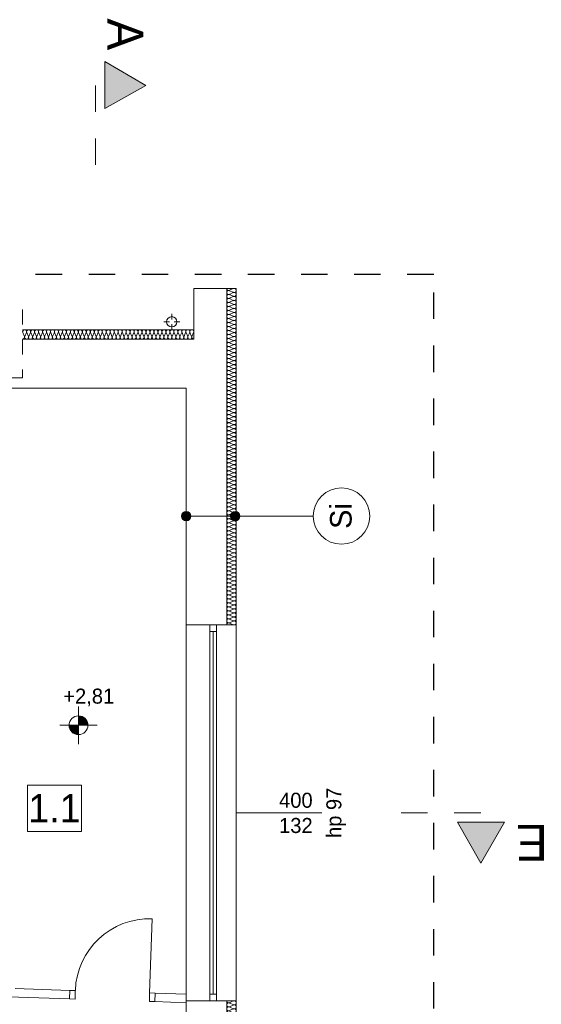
# Model space of a CAD drawing. Extents: x -528673 to -426178, y 23200 to 131944.
# Tile 53 of 87: x -474131 to -468586, y 61468 to 71944. Entities that reach past the tile are written whole.
import ezdxf

# ---------------------------------------------------------------- set-up
doc = ezdxf.new("R2010")
doc.units = 0
doc.header["$MEASUREMENT"] = 0
doc.linetypes.add('Dashed', pattern=[564.444447, 282.222223, -282.222223])
doc.linetypes.add('Przerywana', pattern=[320, 160, -160])
for name, color, linetype in [('#PODKŁAD', 252, 'Continuous'), ('Arch opisy', 252, 'Continuous'), ('Inwent Izolacje', 252, 'Continuous'), ('INWENT RZĘDNE', 252, 'Continuous')]:
    doc.layers.add(name, color=color, linetype=linetype)
for name, color, linetype, lineweight in [('Arch opisy_Nr_Pióra__1', 252, 'Continuous', 25), ('Arch opisy_Nr_Pióra__21', 252, 'Continuous', 9), ('INWENT DACH_Nr_Pióra__21', 252, 'Continuous', 9), ('Inwent Izolacje_Nr_Pióra__2', 252, 'Continuous', 13), ('INWENT OPISY_Nr_Pióra__21', 252, 'Continuous', 9), ('INWENT OPISY_Nr_Pióra__41', 252, 'Continuous', 15), ('INWENT RZĘDNE_Nr_Pióra__21', 252, 'Continuous', 9), ('INWENT. DRZWI_Nr_Pióra__5', 252, 'Continuous', 13), ('INWENT. OKNA_Nr_Pióra__21', 252, 'Continuous', 9), ('INWENT. OKNA_Nr_Pióra__5', 252, 'Continuous', 13), ('INWENT.ŚCIANY_Nr_Pióra__1', 252, 'Continuous', 25), ('INWENT.ŚCIANY_Nr_Pióra__20', 252, 'Continuous', 60), ('INWENT.ŚCIANY_Nr_Pióra__21', 252, 'Continuous', 9), ('INWENT.ŚCIANY_Nr_Pióra__3', 252, 'Continuous', 13)]:
    doc.layers.add(name, color=color, linetype=linetype, lineweight=lineweight)
doc.styles.add('GENERATED_STYLE_1', font='txt')
doc.styles.add('GENERATED_STYLE_3', font='txt')
doc.styles.add('GENERATED_STYLE_5', font='txt')

# ---------------------------------------------------------------- blocks, each defined once
blk = doc.blocks.new('Izolacja cieplna 14_206', base_point=(-471930, 61505))
at = {"layer": 'Inwent Izolacje_Nr_Pióra__2', "linetype": 'Continuous'}
for p, q in [((-471860, 61503), (-471900, 61485)), ((-471900, 61481), (-471860, 61464)), ((-471860, 61460), (-471900, 61442)), ((-471900, 61439), (-471860, 61421)), ((-471860, 61418), (-471900, 61400)), ((-471900, 61396), (-471860, 61378)), ((-471860, 61375), (-471900, 61357)), ((-471900, 61354), (-471860, 61336)), ((-471860, 61332), (-471900, 61315)), ((-471900, 61311), (-471860, 61293)), ((-471860, 61290), (-471900, 61272)), ((-471900, 61268), (-471860, 61251)), ((-471860, 61247), (-471900, 61229)), ((-471900, 61226), (-471860, 61208)), ((-471860, 61204), (-471900, 61187)), ((-471900, 61183), (-471860, 61165)), ((-471860, 61162), (-471900, 61144)), ((-471900, 61140), (-471860, 61123)), ((-471860, 61119), (-471900, 61101)), ((-471900, 61098), (-471860, 61080)), ((-471860, 61077), (-471900, 61059)), ((-471900, 61055), (-471860, 61038)), ((-471860, 61034), (-471900, 61016)), ((-471900, 61013), (-471860, 60995)), ((-471860, 60991), (-471900, 60974)), ((-471900, 60970), (-471860, 60952)), ((-471860, 60949), (-471900, 60931)), ((-471900, 60927), (-471860, 60910)), ((-471860, 60906), (-471900, 60888)), ((-471900, 60885), (-471860, 60867)), ((-471860, 60863), (-471900, 60846)), ((-471900, 60842), (-471860, 60824)), ((-471860, 60821), (-471900, 60803)), ((-471900, 60800), (-471860, 60782)), ((-471860, 60778), (-471900, 60760)), ((-471900, 60757), (-471860, 60739)), ((-471860, 60736), (-471900, 60718)), ((-471900, 60714), (-471860, 60697)), ((-471860, 60693), (-471900, 60675)), ((-471900, 60672), (-471860, 60654)), ((-471860, 60650), (-471900, 60633)), ((-471900, 60629), (-471860, 60611)), ((-471860, 60608), (-471900, 60590)), ((-471900, 60586), (-471860, 60569)), ((-471860, 60565), (-471900, 60547)), ((-471900, 60544), (-471860, 60526)), ((-471860, 60523), (-471900, 60505)), ((-471900, 60501), (-471860, 60483)), ((-471860, 60480), (-471900, 60462)), ((-471900, 60459), (-471860, 60441)), ((-471860, 60437), (-471900, 60420)), ((-471900, 60416), (-471860, 60398)), ((-471860, 60395), (-471900, 60377)), ((-471900, 60373), (-471860, 60356)), ((-471860, 60352), (-471900, 60334)), ((-471900, 60331), (-471860, 60313)), ((-471860, 60309), (-471900, 60292)), ((-471900, 60288), (-471860, 60270)), ((-471860, 60267), (-471900, 60249)), ((-471900, 60245), (-471860, 60228)), ((-471860, 60224), (-471900, 60206)), ((-471900, 60203), (-471860, 60185)), ((-471860, 60182), (-471900, 60164)), ((-471900, 60160), (-471860, 60143)), ((-471860, 60139), (-471900, 60121)), ((-471900, 60118), (-471860, 60100)), ((-471860, 60096), (-471900, 60079)), ((-471900, 60075), (-471860, 60057)), ((-471860, 60054), (-471900, 60036)), ((-471900, 60032), (-471860, 60015)), ((-471860, 60011), (-471900, 59993)), ((-471900, 59990), (-471860, 59972)), ((-471860, 59968), (-471900, 59951)), ((-471900, 59947), (-471860, 59929)), ((-471860, 59926), (-471900, 59908)), ((-471900, 59905), (-471860, 59887)), ((-471860, 59883), (-471900, 59865)), ((-471900, 59862), (-471860, 59844)), ((-471860, 59841), (-471900, 59823)), ((-471900, 59819), (-471860, 59802)), ((-471860, 59798), (-471900, 59780)), ((-471900, 59777), (-471860, 59759)), ((-471860, 59755), (-471900, 59738)), ((-471900, 59734), (-471860, 59716)), ((-471860, 59713), (-471900, 59695)), ((-471900, 59691), (-471860, 59674)), ((-471860, 59670), (-471900, 59652)), ((-471900, 59649), (-471860, 59631)), ((-471860, 59628), (-471900, 59610)), ((-471900, 59606), (-471860, 59588)), ((-471860, 59585), (-471900, 59567)), ((-471900, 59564), (-471860, 59546)), ((-471860, 59542), (-471900, 59525)), ((-471900, 59521), (-471860, 59503)), ((-471860, 59500), (-471900, 59482)), ((-471900, 59478), (-471860, 59461)), ((-471860, 59457), (-471900, 59439)), ((-471900, 59436), (-471860, 59418)), ((-471860, 59414), (-471900, 59397)), ((-471900, 59393), (-471860, 59375)), ((-471860, 59372), (-471900, 59354)), ((-471900, 59350), (-471860, 59333)), ((-471860, 59329), (-471900, 59311)), ((-471900, 59308), (-471860, 59290)), ((-471860, 59287), (-471900, 59269)), ((-471900, 59265), (-471860, 59248)), ((-471860, 59244), (-471900, 59226)), ((-471900, 59223), (-471860, 59205)), ((-471860, 59201), (-471900, 59184)), ((-471900, 59180), (-471860, 59162)), ((-471860, 59159), (-471900, 59141)), ((-471900, 59137), (-471860, 59120)), ((-471860, 59116), (-471900, 59098)), ((-471900, 59095), (-471860, 59077)), ((-471860, 59073), (-471900, 59056)), ((-471900, 59052), (-471860, 59034)), ((-471860, 59031), (-471900, 59013)), ((-471900, 59010), (-471860, 58992)), ((-471860, 58988), (-471900, 58970)), ((-471900, 58967), (-471860, 58949)), ((-471860, 58946), (-471900, 58928)), ((-471900, 58924), (-471860, 58907)), ((-471860, 58903), (-471900, 58885)), ((-471900, 58882), (-471860, 58864)), ((-471860, 58860), (-471900, 58843)), ((-471900, 58839), (-471860, 58821)), ((-471860, 58818), (-471900, 58800)), ((-471900, 58796), (-471860, 58779)), ((-471860, 58775), (-471900, 58757)), ((-471900, 58754), (-471860, 58736)), ((-471860, 58733), (-471900, 58715)), ((-471900, 58711), (-471860, 58693)), ((-471860, 58690), (-471900, 58672)), ((-471900, 58669), (-471860, 58651)), ((-471860, 58647), (-471900, 58630)), ((-471900, 58626), (-471860, 58608)), ((-471860, 58605), (-471900, 58587)), ((-471900, 58583), (-471860, 58566)), ((-471860, 58562), (-471900, 58544)), ((-471900, 58541), (-471860, 58523)), ((-471860, 58519), (-471900, 58502)), ((-471900, 58498), (-471860, 58480)), ((-471860, 58477), (-471900, 58459)), ((-471900, 58455), (-471860, 58438)), ((-471860, 58434), (-471900, 58416)), ((-471900, 58413), (-471860, 58395)), ((-471860, 58392), (-471900, 58374)), ((-471900, 58370), (-471860, 58353)), ((-471860, 58349), (-471900, 58331)), ((-471900, 58328), (-471860, 58310)), ((-471860, 58306), (-471900, 58289)), ((-471900, 58285), (-471860, 58267)), ((-471860, 58264), (-471900, 58246)), ((-471900, 58242), (-471860, 58225)), ((-471860, 58221), (-471900, 58203)), ((-471900, 58200), (-471860, 58182)), ((-471860, 58178), (-471900, 58161)), ((-471900, 58157), (-471860, 58139)), ((-471860, 58136), (-471900, 58118)), ((-471900, 58115), (-471860, 58097)), ((-471860, 58093), (-471900, 58075)), ((-471900, 58072), (-471860, 58054)), ((-471860, 58051), (-471900, 58033)), ((-471900, 58029), (-471860, 58012)), ((-471860, 58008), (-471900, 57990)), ((-471900, 57987), (-471860, 57969)), ((-471860, 57965), (-471900, 57948)), ((-471900, 57944), (-471860, 57926))]:
    blk.add_line(p, q, dxfattribs=at)
for centre, start_param, end_param in [((-471909, 61505), 4.712389, 6.695979), ((-471851, 61483), 5.870392, 9.837571), ((-471909, 61462), 2.7288, 6.695979), ((-471909, 61419), 2.7288, 6.695979), ((-471909, 61377), 2.7288, 6.695979), ((-471851, 61441), 5.870392, 9.837571), ((-471851, 61398), 5.870392, 9.837571), ((-471909, 61334), 2.7288, 6.695979), ((-471909, 61291), 2.7288, 6.695979), ((-471851, 61355), 5.870392, 9.837571), ((-471851, 61313), 5.870392, 9.837571), ((-471851, 61270), 5.870392, 9.837571), ((-471909, 61249), 2.7288, 6.695979), ((-471909, 61206), 2.7288, 6.695979), ((-471909, 61164), 2.7288, 6.695979), ((-471851, 61228), 5.870392, 9.837571), ((-471851, 61185), 5.870392, 9.837571), ((-471909, 61121), 2.7288, 6.695979), ((-471909, 61078), 2.7288, 6.695979), ((-471851, 61142), 5.870392, 9.837571), ((-471851, 61100), 5.870392, 9.837571), ((-471851, 61057), 5.870392, 9.837571), ((-471909, 61036), 2.7288, 6.695979), ((-471909, 60993), 2.7288, 6.695979), ((-471851, 61014), 5.870392, 9.837571), ((-471851, 60972), 5.870392, 9.837571), ((-471909, 60950), 2.7288, 6.695979), ((-471909, 60908), 2.7288, 6.695979), ((-471909, 60865), 2.7288, 6.695979), ((-471851, 60929), 5.870392, 9.837571), ((-471851, 60887), 5.870392, 9.837571), ((-471909, 60823), 2.7288, 6.695979), ((-471909, 60780), 2.7288, 6.695979), ((-471851, 60844), 5.870392, 9.837571), ((-471851, 60801), 5.870392, 9.837571), ((-471851, 60759), 5.870392, 9.837571), ((-471909, 60737), 2.7288, 6.695979), ((-471909, 60695), 2.7288, 6.695979), ((-471909, 60652), 2.7288, 6.695979), ((-471851, 60716), 5.870392, 9.837571), ((-471851, 60673), 5.870392, 9.837571), ((-471909, 60610), 2.7288, 6.695979), ((-471909, 60567), 2.7288, 6.695979), ((-471851, 60631), 5.870392, 9.837571), ((-471851, 60588), 5.870392, 9.837571), ((-471851, 60546), 5.870392, 9.837571), ((-471909, 60524), 2.7288, 6.695979), ((-471909, 60482), 2.7288, 6.695979), ((-471909, 60439), 2.7288, 6.695979), ((-471851, 60503), 5.870392, 9.837571), ((-471851, 60460), 5.870392, 9.837571), ((-471909, 60396), 2.7288, 6.695979), ((-471909, 60354), 2.7288, 6.695979), ((-471851, 60418), 5.870392, 9.837571), ((-471851, 60375), 5.870392, 9.837571), ((-471851, 60333), 5.870392, 9.837571), ((-471909, 60311), 2.7288, 6.695979), ((-471909, 60269), 2.7288, 6.695979), ((-471909, 60226), 2.7288, 6.695979), ((-471851, 60290), 5.870392, 9.837571), ((-471851, 60247), 5.870392, 9.837571), ((-471909, 60183), 2.7288, 6.695979), ((-471909, 60141), 2.7288, 6.695979), ((-471851, 60205), 5.870392, 9.837571), ((-471851, 60162), 5.870392, 9.837571), ((-471851, 60119), 5.870392, 9.837571), ((-471909, 60098), 2.7288, 6.695979), ((-471909, 60055), 2.7288, 6.695979), ((-471909, 60013), 2.7288, 6.695979), ((-471851, 60077), 5.870392, 9.837571), ((-471851, 60034), 5.870392, 9.837571), ((-471909, 59970), 2.7288, 6.695979), ((-471909, 59928), 2.7288, 6.695979), ((-471851, 59992), 5.870392, 9.837571), ((-471851, 59949), 5.870392, 9.837571), ((-471851, 59906), 5.870392, 9.837571), ((-471909, 59885), 2.7288, 6.695979), ((-471909, 59842), 2.7288, 6.695979), ((-471909, 59800), 2.7288, 6.695979), ((-471851, 59864), 5.870392, 9.837571), ((-471851, 59821), 5.870392, 9.837571), ((-471909, 59757), 2.7288, 6.695979), ((-471909, 59715), 2.7288, 6.695979), ((-471851, 59778), 5.870392, 9.837571), ((-471851, 59736), 5.870392, 9.837571), ((-471909, 59672), 2.7288, 6.695979), ((-471909, 59629), 2.7288, 6.695979), ((-471851, 59693), 5.870392, 9.837571), ((-471851, 59651), 5.870392, 9.837571), ((-471851, 59608), 5.870392, 9.837571), ((-471909, 59587), 2.7288, 6.695979), ((-471909, 59544), 2.7288, 6.695979), ((-471909, 59501), 2.7288, 6.695979), ((-471851, 59565), 5.870392, 9.837571), ((-471851, 59523), 5.870392, 9.837571), ((-471909, 59459), 2.7288, 6.695979), ((-471909, 59416), 2.7288, 6.695979), ((-471851, 59480), 5.870392, 9.837571), ((-471851, 59438), 5.870392, 9.837571), ((-471851, 59395), 5.870392, 9.837571), ((-471909, 59374), 2.7288, 6.695979), ((-471909, 59331), 2.7288, 6.695979), ((-471909, 59288), 2.7288, 6.695979), ((-471851, 59352), 5.870392, 9.837571), ((-471851, 59310), 5.870392, 9.837571), ((-471909, 59246), 2.7288, 6.695979), ((-471909, 59203), 2.7288, 6.695979), ((-471851, 59267), 5.870392, 9.837571), ((-471851, 59224), 5.870392, 9.837571), ((-471851, 59182), 5.870392, 9.837571), ((-471909, 59160), 2.7288, 6.695979), ((-471909, 59118), 2.7288, 6.695979), ((-471909, 59075), 2.7288, 6.695979), ((-471851, 59139), 5.870392, 9.837571), ((-471851, 59097), 5.870392, 9.837571), ((-471909, 59033), 2.7288, 6.695979), ((-471909, 58990), 2.7288, 6.695979), ((-471851, 59054), 5.870392, 9.837571), ((-471851, 59011), 5.870392, 9.837571), ((-471851, 58969), 5.870392, 9.837571), ((-471909, 58947), 2.7288, 6.695979), ((-471909, 58905), 2.7288, 6.695979), ((-471909, 58862), 2.7288, 6.695979), ((-471851, 58926), 5.870392, 9.837571), ((-471851, 58883), 5.870392, 9.837571), ((-471909, 58820), 2.7288, 6.695979), ((-471909, 58777), 2.7288, 6.695979), ((-471851, 58841), 5.870392, 9.837571), ((-471851, 58798), 5.870392, 9.837571), ((-471851, 58756), 5.870392, 9.837571), ((-471909, 58734), 2.7288, 6.695979), ((-471909, 58692), 2.7288, 6.695979), ((-471909, 58649), 2.7288, 6.695979), ((-471851, 58713), 5.870392, 9.837571), ((-471851, 58670), 5.870392, 9.837571), ((-471909, 58606), 2.7288, 6.695979), ((-471909, 58564), 2.7288, 6.695979), ((-471851, 58628), 5.870392, 9.837571), ((-471851, 58585), 5.870392, 9.837571), ((-471851, 58543), 5.870392, 9.837571), ((-471909, 58521), 2.7288, 6.695979), ((-471909, 58479), 2.7288, 6.695979), ((-471851, 58500), 5.870392, 9.837571), ((-471851, 58457), 5.870392, 9.837571), ((-471909, 58436), 2.7288, 6.695979), ((-471909, 58393), 2.7288, 6.695979), ((-471909, 58351), 2.7288, 6.695979), ((-471851, 58415), 5.870392, 9.837571), ((-471851, 58372), 5.870392, 9.837571), ((-471909, 58308), 2.7288, 6.695979), ((-471909, 58265), 2.7288, 6.695979), ((-471851, 58329), 5.870392, 9.837571), ((-471851, 58287), 5.870392, 9.837571), ((-471851, 58244), 5.870392, 9.837571), ((-471909, 58223), 2.7288, 6.695979), ((-471909, 58180), 2.7288, 6.695979), ((-471909, 58138), 2.7288, 6.695979), ((-471851, 58202), 5.870392, 9.837571), ((-471851, 58159), 5.870392, 9.837571), ((-471909, 58095), 2.7288, 6.695979), ((-471909, 58052), 2.7288, 6.695979), ((-471851, 58116), 5.870392, 9.837571), ((-471851, 58074), 5.870392, 9.837571), ((-471851, 58031), 5.870392, 9.837571), ((-471909, 58010), 2.7288, 6.695979), ((-471909, 57967), 2.7288, 6.695979), ((-471909, 57925), 2.7288, 4.712389), ((-471851, 57988), 5.870392, 9.837571), ((-471851, 57946), 5.870392, 9.837571)]:
    blk.add_ellipse(centre, major_axis=(0, -21.3), ratio=0.998042, start_param=start_param, end_param=end_param, dxfattribs=at)
blk = doc.blocks.new('Izolacja cieplna 14_207', base_point=(-471930, 69085))
at = {"layer": 'Inwent Izolacje_Nr_Pióra__2', "linetype": 'Continuous'}
for p, q in [((-471860, 69083), (-471900, 69065)), ((-471900, 69061), (-471860, 69044)), ((-471860, 69040), (-471900, 69022)), ((-471900, 69019), (-471860, 69001)), ((-471860, 68998), (-471900, 68980)), ((-471900, 68976), (-471860, 68958)), ((-471860, 68955), (-471900, 68937)), ((-471900, 68934), (-471860, 68916)), ((-471860, 68912), (-471900, 68895)), ((-471900, 68891), (-471860, 68873)), ((-471860, 68870), (-471900, 68852)), ((-471900, 68848), (-471860, 68831)), ((-471860, 68827), (-471900, 68809)), ((-471900, 68806), (-471860, 68788)), ((-471860, 68784), (-471900, 68767)), ((-471900, 68763), (-471860, 68745)), ((-471860, 68742), (-471900, 68724)), ((-471900, 68720), (-471860, 68703)), ((-471860, 68699), (-471900, 68681)), ((-471900, 68678), (-471860, 68660)), ((-471860, 68657), (-471900, 68639)), ((-471900, 68635), (-471860, 68618)), ((-471860, 68614), (-471900, 68596)), ((-471900, 68593), (-471860, 68575)), ((-471860, 68571), (-471900, 68554)), ((-471900, 68550), (-471860, 68532)), ((-471860, 68529), (-471900, 68511)), ((-471900, 68507), (-471860, 68490)), ((-471860, 68486), (-471900, 68468)), ((-471900, 68465), (-471860, 68447)), ((-471860, 68443), (-471900, 68426)), ((-471900, 68422), (-471860, 68404)), ((-471860, 68401), (-471900, 68383)), ((-471900, 68380), (-471860, 68362)), ((-471860, 68358), (-471900, 68340)), ((-471900, 68337), (-471860, 68319)), ((-471860, 68316), (-471900, 68298)), ((-471900, 68294), (-471860, 68277)), ((-471860, 68273), (-471900, 68255)), ((-471900, 68252), (-471860, 68234)), ((-471860, 68230), (-471900, 68213)), ((-471900, 68209), (-471860, 68191)), ((-471860, 68188), (-471900, 68170)), ((-471900, 68166), (-471860, 68149)), ((-471860, 68145), (-471900, 68127)), ((-471900, 68124), (-471860, 68106)), ((-471860, 68103), (-471900, 68085)), ((-471900, 68081), (-471860, 68063)), ((-471860, 68060), (-471900, 68042)), ((-471900, 68039), (-471860, 68021)), ((-471860, 68017), (-471900, 68000)), ((-471900, 67996), (-471860, 67978)), ((-471860, 67975), (-471900, 67957)), ((-471900, 67953), (-471860, 67936)), ((-471860, 67932), (-471900, 67914)), ((-471900, 67911), (-471860, 67893)), ((-471860, 67889), (-471900, 67872)), ((-471900, 67868), (-471860, 67850)), ((-471860, 67847), (-471900, 67829)), ((-471900, 67825), (-471860, 67808)), ((-471860, 67804), (-471900, 67786)), ((-471900, 67783), (-471860, 67765)), ((-471860, 67762), (-471900, 67744)), ((-471900, 67740), (-471860, 67723)), ((-471860, 67719), (-471900, 67701)), ((-471900, 67698), (-471860, 67680)), ((-471860, 67676), (-471900, 67659)), ((-471900, 67655), (-471860, 67637)), ((-471860, 67634), (-471900, 67616)), ((-471900, 67612), (-471860, 67595)), ((-471860, 67591), (-471900, 67573)), ((-471900, 67570), (-471860, 67552)), ((-471860, 67548), (-471900, 67531)), ((-471900, 67527), (-471860, 67509)), ((-471860, 67506), (-471900, 67488)), ((-471900, 67485), (-471860, 67467)), ((-471860, 67463), (-471900, 67445)), ((-471900, 67442), (-471860, 67424)), ((-471860, 67421), (-471900, 67403)), ((-471900, 67399), (-471860, 67382)), ((-471860, 67378), (-471900, 67360)), ((-471900, 67357), (-471860, 67339)), ((-471860, 67335), (-471900, 67318)), ((-471900, 67314), (-471860, 67296)), ((-471860, 67293), (-471900, 67275)), ((-471900, 67271), (-471860, 67254)), ((-471860, 67250), (-471900, 67232)), ((-471900, 67229), (-471860, 67211)), ((-471860, 67208), (-471900, 67190)), ((-471900, 67186), (-471860, 67168)), ((-471860, 67165), (-471900, 67147)), ((-471900, 67144), (-471860, 67126)), ((-471860, 67122), (-471900, 67105)), ((-471900, 67101), (-471860, 67083)), ((-471860, 67080), (-471900, 67062)), ((-471900, 67058), (-471860, 67041)), ((-471860, 67037), (-471900, 67019)), ((-471900, 67016), (-471860, 66998)), ((-471860, 66994), (-471900, 66977)), ((-471900, 66973), (-471860, 66955)), ((-471860, 66952), (-471900, 66934)), ((-471900, 66930), (-471860, 66913)), ((-471860, 66909), (-471900, 66891)), ((-471900, 66888), (-471860, 66870)), ((-471860, 66867), (-471900, 66849)), ((-471900, 66845), (-471860, 66828)), ((-471860, 66824), (-471900, 66806)), ((-471900, 66803), (-471860, 66785)), ((-471860, 66781), (-471900, 66764)), ((-471900, 66760), (-471860, 66742)), ((-471860, 66739), (-471900, 66721)), ((-471900, 66717), (-471860, 66700)), ((-471860, 66696), (-471900, 66678)), ((-471900, 66675), (-471860, 66657)), ((-471860, 66653), (-471900, 66636)), ((-471900, 66632), (-471860, 66614)), ((-471860, 66611), (-471900, 66593)), ((-471900, 66590), (-471860, 66572)), ((-471860, 66568), (-471900, 66550)), ((-471900, 66547), (-471860, 66529)), ((-471860, 66526), (-471900, 66508)), ((-471900, 66504), (-471860, 66487)), ((-471860, 66483), (-471900, 66465)), ((-471900, 66462), (-471860, 66444)), ((-471860, 66440), (-471900, 66423)), ((-471900, 66419), (-471860, 66401)), ((-471860, 66398), (-471900, 66380)), ((-471900, 66376), (-471860, 66359)), ((-471860, 66355), (-471900, 66337)), ((-471900, 66334), (-471860, 66316)), ((-471860, 66313), (-471900, 66295)), ((-471900, 66291), (-471860, 66273)), ((-471860, 66270), (-471900, 66252)), ((-471900, 66249), (-471860, 66231)), ((-471860, 66227), (-471900, 66210)), ((-471900, 66206), (-471860, 66188)), ((-471860, 66185), (-471900, 66167)), ((-471900, 66163), (-471860, 66146)), ((-471860, 66142), (-471900, 66124)), ((-471900, 66121), (-471860, 66103)), ((-471860, 66099), (-471900, 66082)), ((-471900, 66078), (-471860, 66060)), ((-471860, 66057), (-471900, 66039)), ((-471900, 66035), (-471860, 66018)), ((-471860, 66014), (-471900, 65996)), ((-471900, 65993), (-471860, 65975)), ((-471860, 65972), (-471900, 65954)), ((-471900, 65950), (-471860, 65933)), ((-471860, 65929), (-471900, 65911)), ((-471900, 65908), (-471860, 65890)), ((-471860, 65886), (-471900, 65869)), ((-471900, 65865), (-471860, 65847)), ((-471860, 65844), (-471900, 65826)), ((-471900, 65822), (-471860, 65805)), ((-471860, 65801), (-471900, 65783)), ((-471900, 65780), (-471860, 65762)), ((-471860, 65758), (-471900, 65741)), ((-471900, 65737), (-471860, 65719)), ((-471860, 65716), (-471900, 65698)), ((-471900, 65695), (-471860, 65677)), ((-471860, 65673), (-471900, 65655)), ((-471900, 65652), (-471860, 65634)), ((-471860, 65631), (-471900, 65613)), ((-471900, 65609), (-471860, 65592)), ((-471860, 65588), (-471900, 65570)), ((-471900, 65567), (-471860, 65549)), ((-471860, 65545), (-471900, 65528)), ((-471900, 65524), (-471860, 65506))]:
    blk.add_line(p, q, dxfattribs=at)
for centre, start_param, end_param in [((-471909, 69042), 2.7288, 6.695979), ((-471909, 69085), 4.712389, 6.695979), ((-471851, 69063), 5.870392, 9.837571), ((-471851, 69021), 5.870392, 9.837571), ((-471909, 68999), 2.7288, 6.695979), ((-471909, 68957), 2.7288, 6.695979), ((-471909, 68914), 2.7288, 6.695979), ((-471851, 68978), 5.870392, 9.837571), ((-471851, 68935), 5.870392, 9.837571), ((-471909, 68871), 2.7288, 6.695979), ((-471909, 68829), 2.7288, 6.695979), ((-471851, 68893), 5.870392, 9.837571), ((-471851, 68850), 5.870392, 9.837571), ((-471909, 68786), 2.7288, 6.695979), ((-471909, 68744), 2.7288, 6.695979), ((-471851, 68808), 5.870392, 9.837571), ((-471851, 68765), 5.870392, 9.837571), ((-471851, 68722), 5.870392, 9.837571), ((-471909, 68701), 2.7288, 6.695979), ((-471909, 68658), 2.7288, 6.695979), ((-471909, 68616), 2.7288, 6.695979), ((-471851, 68680), 5.870392, 9.837571), ((-471851, 68637), 5.870392, 9.837571), ((-471909, 68573), 2.7288, 6.695979), ((-471909, 68530), 2.7288, 6.695979), ((-471851, 68594), 5.870392, 9.837571), ((-471851, 68552), 5.870392, 9.837571), ((-471851, 68509), 5.870392, 9.837571), ((-471909, 68488), 2.7288, 6.695979), ((-471909, 68445), 2.7288, 6.695979), ((-471909, 68403), 2.7288, 6.695979), ((-471851, 68467), 5.870392, 9.837571), ((-471851, 68424), 5.870392, 9.837571), ((-471909, 68360), 2.7288, 6.695979), ((-471909, 68317), 2.7288, 6.695979), ((-471851, 68381), 5.870392, 9.837571), ((-471851, 68339), 5.870392, 9.837571), ((-471851, 68296), 5.870392, 9.837571), ((-471909, 68275), 2.7288, 6.695979), ((-471909, 68232), 2.7288, 6.695979), ((-471909, 68190), 2.7288, 6.695979), ((-471851, 68253), 5.870392, 9.837571), ((-471851, 68211), 5.870392, 9.837571), ((-471909, 68147), 2.7288, 6.695979), ((-471909, 68104), 2.7288, 6.695979), ((-471851, 68168), 5.870392, 9.837571), ((-471851, 68126), 5.870392, 9.837571), ((-471851, 68083), 5.870392, 9.837571), ((-471909, 68062), 2.7288, 6.695979), ((-471909, 68019), 2.7288, 6.695979), ((-471909, 67976), 2.7288, 6.695979), ((-471851, 68040), 5.870392, 9.837571), ((-471851, 67998), 5.870392, 9.837571), ((-471909, 67934), 2.7288, 6.695979), ((-471909, 67891), 2.7288, 6.695979), ((-471851, 67955), 5.870392, 9.837571), ((-471851, 67913), 5.870392, 9.837571), ((-471851, 67870), 5.870392, 9.837571), ((-471909, 67849), 2.7288, 6.695979), ((-471909, 67806), 2.7288, 6.695979), ((-471909, 67763), 2.7288, 6.695979), ((-471851, 67827), 5.870392, 9.837571), ((-471851, 67785), 5.870392, 9.837571), ((-471909, 67721), 2.7288, 6.695979), ((-471909, 67678), 2.7288, 6.695979), ((-471851, 67742), 5.870392, 9.837571), ((-471851, 67699), 5.870392, 9.837571), ((-471851, 67657), 5.870392, 9.837571), ((-471909, 67635), 2.7288, 6.695979), ((-471909, 67593), 2.7288, 6.695979), ((-471851, 67614), 5.870392, 9.837571), ((-471851, 67572), 5.870392, 9.837571), ((-471909, 67550), 2.7288, 6.695979), ((-471909, 67508), 2.7288, 6.695979), ((-471909, 67465), 2.7288, 6.695979), ((-471851, 67529), 5.870392, 9.837571), ((-471851, 67486), 5.870392, 9.837571), ((-471909, 67422), 2.7288, 6.695979), ((-471909, 67380), 2.7288, 6.695979), ((-471851, 67444), 5.870392, 9.837571), ((-471851, 67401), 5.870392, 9.837571), ((-471851, 67358), 5.870392, 9.837571), ((-471909, 67337), 2.7288, 6.695979), ((-471909, 67295), 2.7288, 6.695979), ((-471909, 67252), 2.7288, 6.695979), ((-471851, 67316), 5.870392, 9.837571), ((-471851, 67273), 5.870392, 9.837571), ((-471909, 67209), 2.7288, 6.695979), ((-471909, 67167), 2.7288, 6.695979), ((-471851, 67231), 5.870392, 9.837571), ((-471851, 67188), 5.870392, 9.837571), ((-471851, 67145), 5.870392, 9.837571), ((-471909, 67124), 2.7288, 6.695979), ((-471909, 67081), 2.7288, 6.695979), ((-471909, 67039), 2.7288, 6.695979), ((-471851, 67103), 5.870392, 9.837571), ((-471851, 67060), 5.870392, 9.837571), ((-471909, 66996), 2.7288, 6.695979), ((-471909, 66954), 2.7288, 6.695979), ((-471851, 67018), 5.870392, 9.837571), ((-471851, 66975), 5.870392, 9.837571), ((-471851, 66932), 5.870392, 9.837571), ((-471909, 66911), 2.7288, 6.695979), ((-471909, 66868), 2.7288, 6.695979), ((-471909, 66826), 2.7288, 6.695979), ((-471851, 66890), 5.870392, 9.837571), ((-471851, 66847), 5.870392, 9.837571), ((-471909, 66783), 2.7288, 6.695979), ((-471909, 66740), 2.7288, 6.695979), ((-471851, 66804), 5.870392, 9.837571), ((-471851, 66762), 5.870392, 9.837571), ((-471851, 66719), 5.870392, 9.837571), ((-471909, 66698), 2.7288, 6.695979), ((-471909, 66655), 2.7288, 6.695979), ((-471909, 66613), 2.7288, 6.695979), ((-471851, 66677), 5.870392, 9.837571), ((-471851, 66634), 5.870392, 9.837571), ((-471909, 66570), 2.7288, 6.695979), ((-471909, 66527), 2.7288, 6.695979), ((-471851, 66591), 5.870392, 9.837571), ((-471851, 66549), 5.870392, 9.837571), ((-471851, 66506), 5.870392, 9.837571), ((-471909, 66485), 2.7288, 6.695979), ((-471909, 66442), 2.7288, 6.695979), ((-471909, 66400), 2.7288, 6.695979), ((-471851, 66463), 5.870392, 9.837571), ((-471851, 66421), 5.870392, 9.837571), ((-471909, 66357), 2.7288, 6.695979), ((-471909, 66314), 2.7288, 6.695979), ((-471851, 66378), 5.870392, 9.837571), ((-471851, 66336), 5.870392, 9.837571), ((-471909, 66272), 2.7288, 6.695979), ((-471909, 66229), 2.7288, 6.695979), ((-471851, 66293), 5.870392, 9.837571), ((-471851, 66250), 5.870392, 9.837571), ((-471851, 66208), 5.870392, 9.837571), ((-471909, 66186), 2.7288, 6.695979), ((-471909, 66144), 2.7288, 6.695979), ((-471909, 66101), 2.7288, 6.695979), ((-471851, 66165), 5.870392, 9.837571), ((-471851, 66123), 5.870392, 9.837571), ((-471909, 66059), 2.7288, 6.695979), ((-471909, 66016), 2.7288, 6.695979), ((-471851, 66080), 5.870392, 9.837571), ((-471851, 66037), 5.870392, 9.837571), ((-471851, 65995), 5.870392, 9.837571), ((-471909, 65973), 2.7288, 6.695979), ((-471909, 65931), 2.7288, 6.695979), ((-471909, 65888), 2.7288, 6.695979), ((-471851, 65952), 5.870392, 9.837571), ((-471851, 65909), 5.870392, 9.837571), ((-471909, 65845), 2.7288, 6.695979), ((-471909, 65803), 2.7288, 6.695979), ((-471851, 65867), 5.870392, 9.837571), ((-471851, 65824), 5.870392, 9.837571), ((-471851, 65782), 5.870392, 9.837571), ((-471909, 65760), 2.7288, 6.695979), ((-471909, 65718), 2.7288, 6.695979), ((-471909, 65675), 2.7288, 6.695979), ((-471851, 65739), 5.870392, 9.837571), ((-471851, 65696), 5.870392, 9.837571), ((-471909, 65632), 2.7288, 6.695979), ((-471909, 65590), 2.7288, 6.695979), ((-471851, 65654), 5.870392, 9.837571), ((-471851, 65611), 5.870392, 9.837571), ((-471851, 65568), 5.870392, 9.837571), ((-471909, 65547), 2.7288, 6.695979), ((-471909, 65505), 2.7288, 4.712389), ((-471851, 65526), 5.870392, 9.837571)]:
    blk.add_ellipse(centre, major_axis=(0, -21.3), ratio=0.998042, start_param=start_param, end_param=end_param, dxfattribs=at)
blk = doc.blocks.new('Izolacja cieplna 14_209', base_point=(-474100, 68545))
at = {"layer": 'Inwent Izolacje_Nr_Pióra__2', "linetype": 'Continuous'}
for p, q in [((-474098, 68615), (-474081, 68574)), ((-474077, 68574), (-474060, 68615)), ((-474056, 68615), (-474038, 68574)), ((-474035, 68574), (-474017, 68615)), ((-474014, 68615), (-473996, 68574)), ((-473993, 68574), (-473975, 68615)), ((-473971, 68615), (-473954, 68574)), ((-473950, 68574), (-473933, 68615)), ((-473929, 68615), (-473911, 68574)), ((-473908, 68574), (-473890, 68615)), ((-473887, 68615), (-473869, 68574)), ((-473866, 68574), (-473848, 68615)), ((-473844, 68615), (-473827, 68574)), ((-473823, 68574), (-473806, 68615)), ((-473802, 68615), (-473785, 68574)), ((-473781, 68574), (-473763, 68615)), ((-473760, 68615), (-473742, 68574)), ((-473739, 68574), (-473721, 68615)), ((-473717, 68615), (-473700, 68574)), ((-473696, 68574), (-473679, 68615)), ((-473675, 68615), (-473658, 68574)), ((-473654, 68574), (-473636, 68615)), ((-473633, 68615), (-473615, 68574)), ((-473612, 68574), (-473594, 68615)), ((-473591, 68615), (-473573, 68574)), ((-473569, 68574), (-473552, 68615)), ((-473548, 68615), (-473531, 68574)), ((-473527, 68574), (-473509, 68615)), ((-473506, 68615), (-473488, 68574)), ((-473485, 68574), (-473467, 68615)), ((-473464, 68615), (-473446, 68574)), ((-473442, 68574), (-473425, 68615)), ((-473421, 68615), (-473404, 68574)), ((-473400, 68574), (-473382, 68615)), ((-473379, 68615), (-473361, 68574)), ((-473358, 68574), (-473340, 68615)), ((-473337, 68615), (-473319, 68574)), ((-473315, 68574), (-473298, 68615)), ((-473294, 68615), (-473277, 68574)), ((-473273, 68574), (-473255, 68615)), ((-473252, 68615), (-473234, 68574)), ((-473231, 68574), (-473213, 68615)), ((-473210, 68615), (-473192, 68574)), ((-473188, 68574), (-473171, 68615)), ((-473167, 68615), (-473150, 68574)), ((-473146, 68574), (-473128, 68615)), ((-473125, 68615), (-473107, 68574)), ((-473104, 68574), (-473086, 68615)), ((-473083, 68615), (-473065, 68574)), ((-473061, 68574), (-473044, 68615)), ((-473040, 68615), (-473023, 68574)), ((-473019, 68574), (-473001, 68615)), ((-472998, 68615), (-472980, 68574)), ((-472977, 68574), (-472959, 68615)), ((-472956, 68615), (-472938, 68574)), ((-472934, 68574), (-472917, 68615)), ((-472913, 68615), (-472896, 68574)), ((-472892, 68574), (-472875, 68615)), ((-472871, 68615), (-472853, 68574)), ((-472850, 68574), (-472832, 68615)), ((-472829, 68615), (-472811, 68574)), ((-472807, 68574), (-472790, 68615)), ((-472786, 68615), (-472769, 68574)), ((-472765, 68574), (-472748, 68615)), ((-472744, 68615), (-472726, 68574)), ((-472723, 68574), (-472705, 68615)), ((-472702, 68615), (-472684, 68574)), ((-472681, 68574), (-472663, 68615)), ((-472659, 68615), (-472642, 68574)), ((-472638, 68574), (-472621, 68615)), ((-472617, 68615), (-472599, 68574)), ((-472596, 68574), (-472578, 68615)), ((-472575, 68615), (-472557, 68574)), ((-472554, 68574), (-472536, 68615)), ((-472532, 68615), (-472515, 68574)), ((-472511, 68574), (-472494, 68615)), ((-472490, 68615), (-472472, 68574)), ((-472469, 68574), (-472451, 68615)), ((-472448, 68615), (-472430, 68574)), ((-472427, 68574), (-472409, 68615)), ((-472405, 68615), (-472388, 68574)), ((-472384, 68574), (-472367, 68615)), ((-472363, 68615), (-472345, 68574)), ((-472342, 68574), (-472324, 68615)), ((-472321, 68615), (-472303, 68574)), ((-472300, 68574), (-472282, 68615))]:
    blk.add_line(p, q, dxfattribs=at)
for centre, start_param, end_param in [((-474079, 68623), 4.299595, 8.266775), ((-474037, 68623), 4.299595, 8.266775), ((-473994, 68623), 4.299595, 8.266775), ((-473952, 68623), 4.299595, 8.266775), ((-473910, 68623), 4.299595, 8.266775), ((-473867, 68623), 4.299595, 8.266775), ((-473825, 68623), 4.299595, 8.266775), ((-473783, 68623), 4.299595, 8.266775), ((-473740, 68623), 4.299595, 8.266775), ((-473698, 68623), 4.299595, 8.266775), ((-473656, 68623), 4.299595, 8.266775), ((-473613, 68623), 4.299595, 8.266775), ((-473571, 68623), 4.299595, 8.266775), ((-473529, 68623), 4.299595, 8.266775), ((-473486, 68623), 4.299595, 8.266775), ((-473444, 68623), 4.299595, 8.266775), ((-473402, 68623), 4.299595, 8.266775), ((-473359, 68623), 4.299595, 8.266775), ((-473317, 68623), 4.299595, 8.266775), ((-473275, 68623), 4.299595, 8.266775), ((-473233, 68623), 4.299595, 8.266775), ((-473190, 68623), 4.299595, 8.266775), ((-473148, 68623), 4.299595, 8.266775), ((-473106, 68623), 4.299595, 8.266775), ((-473063, 68623), 4.299595, 8.266775), ((-473021, 68623), 4.299595, 8.266775), ((-472979, 68623), 4.299595, 8.266775), ((-472936, 68623), 4.299595, 8.266775), ((-472894, 68623), 4.299595, 8.266775), ((-472852, 68623), 4.299595, 8.266775), ((-472809, 68623), 4.299595, 8.266775), ((-472767, 68623), 4.299595, 8.266775), ((-472725, 68623), 4.299595, 8.266775), ((-472682, 68623), 4.299595, 8.266775), ((-472640, 68623), 4.299595, 8.266775), ((-472598, 68623), 4.299595, 8.266775), ((-472555, 68623), 4.299595, 8.266775), ((-472513, 68623), 4.299595, 8.266775), ((-472471, 68623), 4.299595, 8.266775), ((-472428, 68623), 4.299595, 8.266775), ((-472386, 68623), 4.299595, 8.266775), ((-472344, 68623), 4.299595, 8.266775), ((-472301, 68623), 4.299595, 8.266775), ((-474100, 68566), 3.141593, 5.125182), ((-474058, 68566), 1.158004, 5.125183), ((-474016, 68566), 1.158004, 5.125183), ((-473973, 68566), 1.158004, 5.125183), ((-473931, 68566), 1.158004, 5.125183), ((-473889, 68566), 1.158004, 5.125183), ((-473846, 68566), 1.158004, 5.125183), ((-473804, 68566), 1.158004, 5.125183), ((-473762, 68566), 1.158004, 5.125183), ((-473719, 68566), 1.158004, 5.125183), ((-473677, 68566), 1.158004, 5.125183), ((-473635, 68566), 1.158004, 5.125183), ((-473592, 68566), 1.158004, 5.125183), ((-473550, 68566), 1.158004, 5.125183), ((-473508, 68566), 1.158004, 5.125183), ((-473465, 68566), 1.158004, 5.125183), ((-473423, 68566), 1.158004, 5.125183), ((-473381, 68566), 1.158004, 5.125183), ((-473338, 68566), 1.158004, 5.125183), ((-473296, 68566), 1.158004, 5.125183), ((-473254, 68566), 1.158004, 5.125183), ((-473211, 68566), 1.158004, 5.125183), ((-473169, 68566), 1.158004, 5.125183), ((-473127, 68566), 1.158004, 5.125183), ((-473084, 68566), 1.158004, 5.125183), ((-473042, 68566), 1.158004, 5.125183), ((-473000, 68566), 1.158004, 5.125183), ((-472957, 68566), 1.158004, 5.125183), ((-472915, 68566), 1.158004, 5.125183), ((-472873, 68566), 1.158004, 5.125183), ((-472830, 68566), 1.158004, 5.125183), ((-472788, 68566), 1.158004, 5.125183), ((-472746, 68566), 1.158004, 5.125183), ((-472703, 68566), 1.158004, 5.125183), ((-472661, 68566), 1.158004, 5.125183), ((-472619, 68566), 1.158004, 5.125183), ((-472576, 68566), 1.158004, 5.125183), ((-472534, 68566), 1.158004, 5.125183), ((-472492, 68566), 1.158004, 5.125183), ((-472449, 68566), 1.158004, 5.125183), ((-472407, 68566), 1.158004, 5.125183), ((-472365, 68566), 1.158004, 5.125183), ((-472323, 68566), 1.158004, 5.125183), ((-472280, 68566), 1.158004, 3.141593)]:
    blk.add_ellipse(centre, major_axis=(0, 21.3), ratio=0.995062, start_param=start_param, end_param=end_param, dxfattribs=at)
blk = doc.blocks.new('Koty wysokościowe_93', base_point=(-473506, 64437))
at = {"layer": 'INWENT RZĘDNE_Nr_Pióra__21', "linetype": 'Continuous'}
for points in [[(-473506, 64437), (-473406, 64437), (-473414, 64475), (-473435, 64508), (-473468, 64529), (-473506, 64537)], [(-473506, 64437), (-473606, 64437), (-473599, 64399), (-473577, 64366), (-473544, 64345), (-473506, 64337)]]:
    blk.add_hatch(color=256, dxfattribs=at).paths.add_polyline_path(points, flags=0)
for p, q in [((-473506, 64237), (-473506, 64637)), ((-473706, 64437), (-473306, 64437))]:
    blk.add_line(p, q, dxfattribs=at)
blk.add_circle((-473506, 64437), 100, dxfattribs=at)
at = {"layer": 'INWENT RZĘDNE_Nr_Pióra__21', "insert": (-473668, 64637), "char_height": 160, "attachment_point": 7, "style": 'GENERATED_STYLE_1'}
blk.add_mtext('{+2,81}', dxfattribs=at)
blk = doc.blocks.new('Linia_175', base_point=(-472360, 66663))
at = {"layer": 'Arch opisy_Nr_Pióra__21', "linetype": 'Continuous'}
for points in [[(-472310, 66663), (-472314, 66682), (-472325, 66699), (-472341, 66709), (-472360, 66713), (-472379, 66709), (-472396, 66699), (-472406, 66682), (-472410, 66663), (-472406, 66644), (-472396, 66628), (-472379, 66617), (-472360, 66613), (-472341, 66617), (-472325, 66628), (-472314, 66644)], [(-471790, 66663), (-471794, 66682), (-471805, 66699), (-471821, 66709), (-471840, 66713), (-471859, 66709), (-471876, 66699), (-471886, 66682), (-471890, 66663), (-471886, 66644), (-471876, 66628), (-471859, 66617), (-471840, 66613), (-471821, 66617), (-471805, 66628), (-471794, 66644)]]:
    blk.add_hatch(color=256, dxfattribs=at).paths.add_polyline_path(points, flags=0)
blk.add_line((-472310, 66663), (-471890, 66663), dxfattribs=at)
for centre in [(-472360, 66663), (-471840, 66663)]:
    blk.add_circle(centre, 50, dxfattribs=at)
blk = doc.blocks.new('Linia_176', base_point=(-471840, 66663))
at = {"layer": 'Arch opisy_Nr_Pióra__21', "linetype": 'Continuous'}
blk.add_line((-471840, 66663), (-471010, 66663), dxfattribs=at)
blk.add_circle((-470710, 66663), 300, dxfattribs=at)
blk = doc.blocks.new('PIĘTRO')
at = {"layer": 'INWENT OPISY_Nr_Pióra__21', "linetype": 'Continuous', "lineweight": 15}
for points in [[(-472789, 71245), (-473225, 71000), (-473225, 71500)], [(-469230, 62968), (-469475, 63405), (-468975, 63405)]]:
    blk.add_hatch(color=252, dxfattribs=at).paths.add_polyline_path(points, flags=0)
at = {"layer": 'INWENT DACH_Nr_Pióra__21', "color": 252, "linetype": 'Continuous', "lineweight": 15}
for p, q in [((-472540, 68730), (-472600, 68730)), ((-472515, 68755), (-472515, 68815)), ((-472490, 68730), (-472430, 68730)), ((-472515, 68705), (-472515, 68645))]:
    blk.add_line(p, q, dxfattribs=at)
blk.add_circle((-472515, 68730), 55, dxfattribs=at)
at = {"layer": 'INWENT OPISY_Nr_Pióra__21', "color": 252, "linetype": 'Przerywana', "lineweight": 15}
for p, q in [((-474100, 68861), (-474100, 68135)), ((-474100, 68135), (-474365, 68135))]:
    blk.add_line(p, q, dxfattribs=at)
at = {"layer": 'INWENT OPISY_Nr_Pióra__41', "color": 252, "linetype": 'Continuous', "lineweight": 15}
for p, q in [((-473225, 71000), (-473225, 71500)), ((-472789, 71245), (-473225, 71500)), ((-473225, 71000), (-472789, 71245)), ((-469475, 63405), (-468975, 63405)), ((-469475, 63405), (-469230, 62968)), ((-469230, 62968), (-468975, 63405))]:
    blk.add_line(p, q, dxfattribs=at)
at = {"layer": 'INWENT OPISY_Nr_Pióra__41', "color": 252, "linetype": 'Dashed', "lineweight": 15}
for p, q in [((-473325, 71245), (-473325, 70145)), ((-469230, 63505), (-470330, 63505))]:
    blk.add_line(p, q, dxfattribs=at)
at = {"layer": 'INWENT. DRZWI_Nr_Pióra__5', "color": 252, "linetype": 'Continuous', "lineweight": 15}
for p, q in [((-472750, 61588), (-472724, 62377)), ((-473599, 61616), (-473540, 61614)), ((-473540, 61614), (-473543, 61524)), ((-473543, 61524), (-473602, 61526)), ((-472750, 61588), (-472753, 61498)), ((-472690, 61586), (-472750, 61588)), ((-472753, 61498), (-472693, 61496))]:
    blk.add_line(p, q, dxfattribs=at)
blk.add_arc((-472750, 61588), 790, 88.0908, 178.0908, dxfattribs=at)
at = {"layer": 'INWENT. OKNA_Nr_Pióra__5', "color": 252, "linetype": 'Continuous', "lineweight": 15}
for p, q in [((-472110, 61505), (-472110, 65505)), ((-472110, 65505), (-472040, 65505)), ((-472040, 61505), (-472040, 65505)), ((-472110, 65435), (-472040, 65435)), ((-472075, 61575), (-472075, 65435)), ((-471830, 63505), (-470920, 63505)), ((-472110, 61575), (-472040, 61575)), ((-472110, 61505), (-472040, 61505))]:
    blk.add_line(p, q, dxfattribs=at)
at = {"layer": 'INWENT.ŚCIANY_Nr_Pióra__1', "color": 252, "linetype": 'Continuous', "lineweight": 15}
for p, q in [((-472280, 69085), (-472280, 68545)), ((-472280, 69085), (-471930, 69085)), ((-471930, 65505), (-471930, 69085)), ((-472280, 68545), (-474100, 68545)), ((-474230, 68025), (-472360, 68025)), ((-472360, 68025), (-472360, 65505)), ((-472360, 65505), (-471930, 65505)), ((-472360, 61505), (-471930, 61505)), ((-472360, 61505), (-472360, 60255)), ((-471930, 57925), (-471930, 61505))]:
    blk.add_line(p, q, dxfattribs=at)
at = {"layer": 'INWENT.ŚCIANY_Nr_Pióra__20', "color": 252, "linetype": 'Dashed', "lineweight": 30}
for p, q in [((-469729, 69234), (-493904, 69234)), ((-469729, 57471), (-469729, 69234))]:
    blk.add_line(p, q, dxfattribs=at)
at = {"layer": 'INWENT.ŚCIANY_Nr_Pióra__21', "color": 252, "linetype": 'Continuous', "lineweight": 15}
for p, q in [((-472360, 65505), (-472360, 61505)), ((-471830, 61505), (-471830, 65505)), ((-474180, 61635), (-473599, 61616)), ((-473599, 61616), (-473602, 61526)), ((-474460, 61555), (-473602, 61526)), ((-472690, 61586), (-472693, 61496)), ((-472690, 61586), (-472360, 61575)), ((-472693, 61496), (-472360, 61485))]:
    blk.add_line(p, q, dxfattribs=at)
at = {"layer": 'INWENT.ŚCIANY_Nr_Pióra__3', "color": 252, "linetype": 'Continuous', "lineweight": 15}
for p, q in [((-471930, 69085), (-471830, 69085)), ((-471830, 65505), (-471830, 69085)), ((-472280, 68645), (-474100, 68645)), ((-471930, 65505), (-471830, 65505)), ((-471930, 61505), (-471830, 61505)), ((-471830, 57925), (-471830, 61505))]:
    blk.add_line(p, q, dxfattribs=at)
at = {"layer": 'Arch opisy', "color": 252, "linetype": 'Continuous', "lineweight": 15}
for name, p in [('Linia_176', (-471840, 66663)), ('Linia_175', (-472360, 66663))]:
    blk.add_blockref(name, p, dxfattribs=at)
at = {"layer": 'Inwent Izolacje', "color": 252, "linetype": 'Continuous', "lineweight": 15}
for name, p in [('Izolacja cieplna 14_207', (-471930, 69085)), ('Izolacja cieplna 14_209', (-474100, 68545)), ('Izolacja cieplna 14_206', (-471930, 61505))]:
    blk.add_blockref(name, p, dxfattribs=at)
at = {"layer": 'INWENT RZĘDNE', "color": 252, "lineweight": 15}
blk.add_blockref('Koty wysokościowe_93', (-473506, 64437), dxfattribs=at)
at = {"layer": 'Arch opisy_Nr_Pióra__1', "color": 252, "linetype": 'Continuous', "lineweight": 15, "insert": (-470832, 66663), "char_height": 230, "attachment_point": 2, "rotation": 90, "style": 'GENERATED_STYLE_5'}
blk.add_mtext('{Si}', dxfattribs=at)
at = {"layer": 'INWENT OPISY_Nr_Pióra__21', "color": 252, "linetype": 'Continuous', "lineweight": 15, "char_height": 380, "attachment_point": 2, "style": 'GENERATED_STYLE_5'}
for s, insert, rotation in [('{A}', (-472818, 71789), 270), ('{E}', (-468686, 62997), 180)]:
    blk.add_mtext(s, dxfattribs=dict(at, insert=insert, rotation=rotation))
at = {"layer": 'INWENT. OKNA_Nr_Pióra__21', "color": 252, "linetype": 'Continuous', "lineweight": 15, "insert": (-471195, 63719), "char_height": 160, "width": 709.23, "attachment_point": 2, "line_spacing_factor": 1.007581, "style": 'GENERATED_STYLE_5'}
blk.add_mtext('{400\\P132}', dxfattribs=at)
at = {"layer": 'INWENT. OKNA_Nr_Pióra__21', "color": 252, "linetype": 'Continuous', "lineweight": 15, "insert": (-470871, 63505), "char_height": 160, "attachment_point": 2, "rotation": 90, "style": 'GENERATED_STYLE_5'}
blk.add_mtext('{hp 97}', dxfattribs=at)
at = {"color": 252, "linetype": 'Continuous', "lineweight": 15, "ltscale": 1912022.071610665}
blk.add_wipeout([(-474050, 63801), (-473474, 63801), (-473474, 63307), (-474050, 63307)], dxfattribs=at).dxf.layer = 'INWENT OPISY_Nr_Pióra__21'
at = {"layer": 'INWENT OPISY_Nr_Pióra__21', "color": 252, "linetype": 'Continuous', "lineweight": 15, "flags": 128}
blk.add_lwpolyline([(-474050, 63801), (-473474, 63801), (-473474, 63307), (-474050, 63307)], close=True, dxfattribs=at)
at = {"layer": 'INWENT OPISY_Nr_Pióra__21', "color": 252, "linetype": 'Continuous', "lineweight": 15, "insert": (-473762, 63404), "char_height": 300, "attachment_point": 8, "style": 'GENERATED_STYLE_3'}
blk.add_mtext('{1.1 }', dxfattribs=at)

msp = doc.modelspace()

# ---------------------------------------------------------------- block references
at = {"layer": '#PODKŁAD'}
msp.add_blockref('PIĘTRO', (0, 0), dxfattribs=at)

doc.saveas('drawing.dxf')
